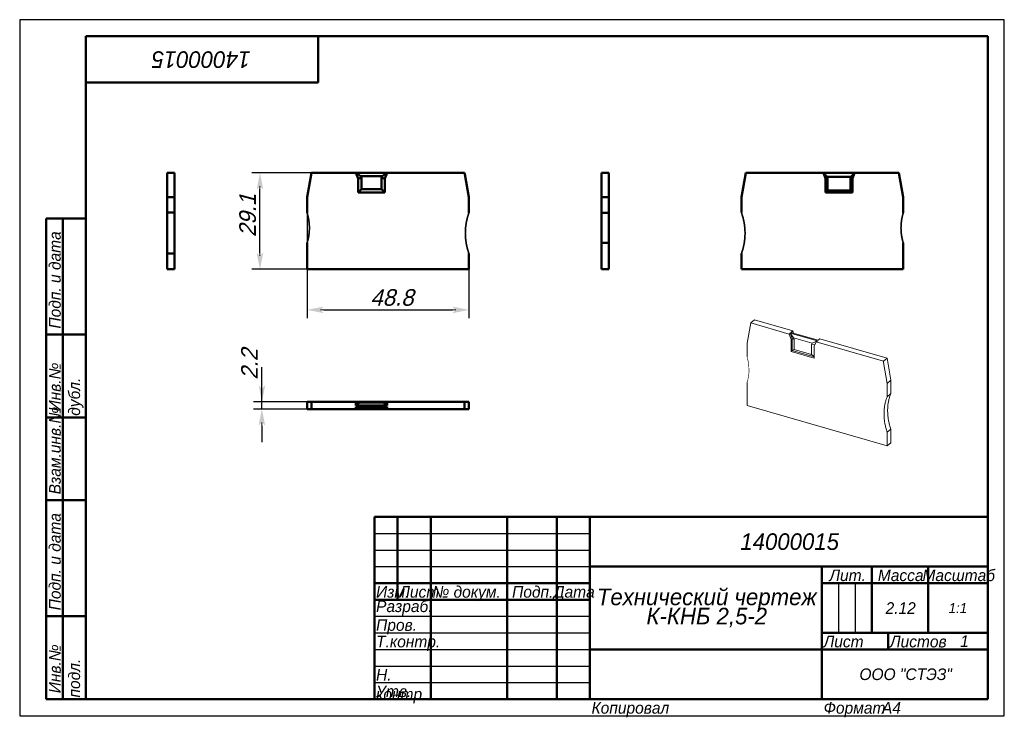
# Model space of a CAD drawing. Header units: millimetres. Extents: x 0 to 297, y 0 to 210.
import ezdxf

# ---------------------------------------------------------------- set-up
doc = ezdxf.new("R2010")
doc.units = ezdxf.units.MM
doc.styles.add('TextStyle_1', font='T-FLEX Type A.TTF', dxfattribs={"oblique": 15, "height": 5})
doc.dimstyles.new('DIM_ST_1', dxfattribs={"dimtxt": 5, "dimasz": 5, "dimexe": 2.5, "dimexo": 0, "dimtad": 1, "dimrnd": 0.01, "dimdsep": 46, "dimtxsty": 'TextStyle_1', "dimblk": 'Arrow_3_C7_Status', "dimcen": 0.09, "dimclrd": 7, "dimclre": 7, "dimclrt": 7, "dimazin": 0, "dimtfac": 1, "dimtdec": 0, "dimtmove": 0, "dimatfit": 0, "dimldrblk": 'NONE', "dimfxl": 1, "dimtvp": 1, "dimtolj": 1, "dimarcsym": 0})

# ---------------------------------------------------------------- blocks, each defined once
blk = doc.blocks.new('Arrow_3_C7_Status')
at = {"color": 7, "lineweight": 0, "flags": 128}
blk.add_lwpolyline([(-1, 0), (-0.8, 0)], dxfattribs=at)
at = {"color": 7}
blk.add_solid([(-1, -0.2), (0, 0), (-0.8, 0), (-1, 0.2)], dxfattribs=at)
blk = doc.blocks.new('*D5')
at = {"color": 7, "lineweight": -2}
for p, q in [((86.71, 151.7), (86.71, 119.95)), ((135.51, 134.71), (135.51, 119.95)), ((91.71, 122.45), (130.51, 122.45))]:
    blk.add_line(p, q, dxfattribs=at)
at = {"layer": 'Defpoints', "color": 0}
for p in [(86.71, 151.7), (135.51, 134.71), (135.51, 122.45)]:
    blk.add_point(p, dxfattribs=at)
at = {"color": 7, "lineweight": -2, "xscale": 5, "yscale": 5, "zscale": 5}
for p, rotation in [((86.71, 122.45), 180), ((135.51, 122.45), 360)]:
    blk.add_blockref('Arrow_3_C7_Status', p, dxfattribs=dict(at, rotation=rotation))
blk = doc.blocks.new('_None')
blk = doc.blocks.new('*D6')
at = {"color": 7, "lineweight": -2}
for p, q in [((88.01, 163.81), (69.98, 163.81)), ((72.48, 139.71), (72.48, 158.81)), ((86.71, 134.71), (69.98, 134.71))]:
    blk.add_line(p, q, dxfattribs=at)
at = {"layer": 'Defpoints', "color": 0}
for p in [(72.48, 163.81), (88.01, 163.81), (86.71, 134.71)]:
    blk.add_point(p, dxfattribs=at)
at = {"color": 7, "lineweight": -2, "xscale": 5, "yscale": 5, "zscale": 5}
for p, rotation in [((72.48, 163.81), 90), ((72.48, 134.71), 270)]:
    blk.add_blockref('Arrow_3_C7_Status', p, dxfattribs=dict(at, rotation=rotation))
blk = doc.blocks.new('*D7')
at = {"color": 7, "lineweight": -2}
for p, q in [((73.06, 94.71), (73.06, 105.13)), ((73.06, 99.71), (73.06, 104.71)), ((88.01, 94.71), (70.56, 94.71)), ((88.01, 92.51), (70.56, 92.51)), ((73.06, 92.51), (73.06, 94.71)), ((73.06, 87.51), (73.06, 82.51))]:
    blk.add_line(p, q, dxfattribs=at)
at = {"layer": 'Defpoints', "color": 0}
for p in [(73.06, 94.71), (88.01, 94.71), (88.01, 92.51)]:
    blk.add_point(p, dxfattribs=at)
at = {"color": 7, "lineweight": -2, "xscale": 5, "yscale": 5, "zscale": 5}
for p, rotation in [((73.06, 94.71), 270), ((73.06, 92.51), 90)]:
    blk.add_blockref('Arrow_3_C7_Status', p, dxfattribs=dict(at, rotation=rotation))
blk = doc.blocks.new('_FR1Страница_1')
at = {"color": 7, "lineweight": 25, "flags": 128}
for points in [[(0, 210), (0, 0)], [(297, 210), (0, 210)], [(297, 0), (297, 210)], [(107, 55), (172, 55)], [(107, 50), (172, 50)], [(107, 45), (172, 45)], [(247, 40), (247, 25)], [(252, 40), (252, 25)], [(107, 30), (172, 30)], [(107, 25), (172, 25)], [(107, 20), (172, 20)], [(242, 20), (292, 20)], [(107, 15), (172, 15)], [(107, 10), (172, 10)], [(0, 0), (297, 0)]]:
    blk.add_lwpolyline(points, dxfattribs=at)
at = {"color": 7, "lineweight": 50, "flags": 128}
for points in [[(20, 5), (20, 205)], [(20, 205), (292, 205)], [(90, 191), (90, 205)], [(292, 205), (292, 5)], [(20, 191), (90, 191)], [(8, 5), (8, 150)], [(8, 150), (20, 150)], [(13, 150), (13, 5)], [(8, 115), (20, 115)], [(8, 90), (20, 90)], [(20, 65), (8, 65)], [(107, 5), (107, 60)], [(107, 60), (292, 60)], [(114, 60), (114, 35)], [(124, 60), (124, 5)], [(147, 60), (147, 5)], [(162, 60), (162, 5)], [(172, 60), (172, 5)], [(172, 45), (292, 45)], [(242, 45), (242, 5)], [(257, 45), (257, 25)], [(274, 45), (274, 25)], [(107, 40), (172, 40)], [(242, 40), (292, 40)], [(107, 35), (172, 35)], [(8, 30), (20, 30)], [(242, 25), (292, 25)], [(262, 25), (262, 20)], [(172, 20), (292, 20)], [(20, 5), (8, 5)], [(292, 5), (20, 5)]]:
    blk.add_lwpolyline(points, dxfattribs=at)
at = {"color": 7}
for s, insert, char_height, width, attachment_point, rotation in [('\\pl0.5;{\\fT-FLEX Type A|b0|i1;\\l14000015 \\P}', (55, 198), 5, 72.5, 5, 180), ('\\pl0.5;{\\fT-FLEX Type A|b0|i1;\\l Подп. и дата\\P}', (8.875, 115), 3.5, 36.75, 1, 90), ('\\pl0.5;{\\fT-FLEX Type A|b0|i1;\\l\\P}', (16.5, 132.5), 3.5, 36.75, 5, 90), ('\\pl0.5;{\\fT-FLEX Type A|b0|i1;\\l Инв.№ дубл.\\P}', (8.875, 90), 3.5, 26.75, 1, 90), ('\\pl0.5;{\\fT-FLEX Type A|b0|i1;\\l\\P}', (16.5, 102.5), 3.5, 26.75, 5, 90), ('\\pl0.5;{\\fT-FLEX Type A|b0|i1;\\l Взам.инв.№\\P}', (8.875, 65), 3.5, 26.75, 1, 90), ('\\pl0.5;{\\fT-FLEX Type A|b0|i1;\\l\\P}', (16.5, 77.5), 3.5, 26.75, 5, 90), ('\\pl0.5;{\\fT-FLEX Type A|b0|i1;\\l Подп. и дата\\P}', (8.875, 30), 3.5, 36.75, 1, 90), ('\\pl0.5;{\\fT-FLEX Type A|b0|i1;\\l\\P}', (16.5, 47.5), 3.5, 36.75, 5, 90), ('\\pl0.5;{\\fT-FLEX Type A|b0|i1;\\l Инв.№ подл.\\P}', (8.875, 5), 3.5, 26.75, 1, 90), ('\\pl0.5;{\\fT-FLEX Type A|b0|i1;\\l\\H0.857143x;\\P}', (16.5, 17.5), 3.5, 26.75, 5, 90)]:
    blk.add_mtext(s, dxfattribs=dict(at, insert=insert, char_height=char_height, width=width, attachment_point=attachment_point, rotation=rotation))
for s, insert, char_height, width, attachment_point in [('{\\fT-FLEX Type A|b0|i1;\\l\\P}', (110.5, 59.125), 3.5, 8.75, 2), ('{\\fT-FLEX Type A|b0|i1;\\l\\P}', (114, 59.125), 3.5, 11.75, 1), ('{\\fT-FLEX Type A|b0|i1;\\l \\P}', (124, 59.125), 3.5, 24.75, 1), ('{\\fT-FLEX Type A|b0|i1;\\l\\P}', (162, 59.125), 3.5, 11.75, 1), ('{\\fT-FLEX Type A|b0|i1;\\l\\fT-FLEX Type A|b0|i0;\\P}', (110.5, 54.125), 3.5, 8.75, 2), ('{\\fT-FLEX Type A|b0|i1;\\l\\P}', (114, 54.125), 3.5, 11.75, 1), ('{\\fT-FLEX Type A|b0|i1;\\l \\P}', (124, 54.125), 3.5, 24.75, 1), ('{\\fT-FLEX Type A|b0|i1;\\l\\P}', (162, 54.125), 3.5, 11.75, 1), ('\\pl0.5;{\\fT-FLEX Type A|b0|i1;\\l14000015 \\P}', (232, 52.5), 5, 122.5, 5), ('{\\fT-FLEX Type A|b0|i1;\\l\\P}', (110.5, 49.125), 3.5, 8.75, 2), ('{\\fT-FLEX Type A|b0|i1;\\l\\P}', (114, 49.125), 3.5, 11.75, 1), ('{\\fT-FLEX Type A|b0|i1;\\l \\P}', (124, 49.125), 3.5, 24.75, 1), ('{\\fT-FLEX Type A|b0|i1;\\l\\P}', (162, 49.125), 3.5, 11.75, 1), ('{\\fT-FLEX Type A|b0|i1;\\l \\P}', (110.5, 44.125), 3.5, 8.75, 2), ('{\\fT-FLEX Type A|b0|i1;\\l\\P}', (114, 44.125), 3.5, 11.75, 1), ('{\\fT-FLEX Type A|b0|i1;\\l \\P}', (124, 44.125), 3.5, 24.75, 1), ('{\\fT-FLEX Type A|b0|i1;\\l\\P}', (162, 44.125), 3.5, 11.75, 1), ('\\pl0.5;{\\fT-FLEX Type A|b0|i1;\\lЛит.\\P}', (249.5, 44.125), 3.5, 16.75, 2), ('\\pl0.5;{\\fT-FLEX Type A|b0|i1;\\lМасса\\P}', (265.5, 44.125), 3.5, 18.75, 2), ('\\pl0.5;{\\fT-FLEX Type A|b0|i1;\\lМасштаб\\P}', (283, 44.125), 3.5, 19.75, 2), ('\\pl0.5;{\\fT-FLEX Type A|b0|i1;\\lИзм.\\H0.857143x;\\P}', (107, 39.125), 3.5, 8.75, 1), ('\\pl0.5;{\\fT-FLEX Type A|b0|i1;\\lЛист\\fT-FLEX Type A|b0|i0;\\H0.857143x;\\P}', (114, 39.125), 3.5, 11.75, 1), ('\\pl0.5;{\\fT-FLEX Type A|b0|i1;\\l№ докум.\\P}', (124, 39.125), 3.5, 24.75, 1), ('\\pl0.5;{\\fT-FLEX Type A|b0|i1;\\lПодп.\\P}', (154.5, 39.125), 3.5, 16.75, 2), ('\\pl0.5;{\\fT-FLEX Type A|b0|i1;\\lДата\\fT-FLEX Type A|b0|i0;\\H0.857143x;\\P}', (167, 39.125), 3.5, 11.75, 2), ('\\pl0.5;{\\fT-FLEX Type A|b0|i1;\\lРазраб.\\P}', (107, 32.5), 3.5, 18.75, 4), ('\\pl0.5;{\\fT-FLEX Type A|b0|i1;\\l\\P}', (124, 34.125), 3.5, 24.75, 1), ('\\pl0.5;{\\fT-FLEX Type A|b0|i1;\\l\\H0.857143x;\\P}', (162, 34.125), 3.5, 11.75, 1), ('\\pl0.5;{\\fT-FLEX Type A|b0|i1;\\l2.12\\P}', (265.5, 32.5), 3.5, 18.75, 5), ('{\\fT-FLEX Type A|b0|i1;\\l1:1\\P}', (283, 32.5), 3, 19.5, 5), ('\\pl0.5;{\\fT-FLEX Type A|b0|i1;\\l\\P}', (244.5, 32.5), 3.5, 6.75, 5), ('\\pl0.5;{\\fT-FLEX Type A|b0|i1;\\l\\P}', (249.5, 32.5), 3.5, 6.75, 5), ('\\pl0.5;{\\fT-FLEX Type A|b0|i1;\\l\\P}', (254.5, 32.5), 3.5, 6.75, 5), ('\\pl0.5;{\\fT-FLEX Type A|b0|i1;\\l\\H0.857143x;\\P}', (283, 32.5), 3.5, 19.75, 5), ('\\pl0.5;{\\fT-FLEX Type A|b0|i1;\\lПров.\\P}', (107, 29.125), 3.5, 18.75, 1), ('\\pl0.5;{\\fT-FLEX Type A|b0|i1;\\l\\P}', (124, 29.125), 3.5, 24.75, 1), ('\\pl0.5;{\\fT-FLEX Type A|b0|i1;\\l\\P}', (162, 29.125), 3.5, 11.75, 1), ('\\pl0.5;{\\fT-FLEX Type A|b0|i1;\\lТ.контр.\\P}', (107, 24.125), 3.5, 18.75, 1), ('\\pl0.5;{\\fT-FLEX Type A|b0|i1;\\l\\P}', (124, 24.125), 3.5, 24.75, 1), ('\\pl0.5;{\\fT-FLEX Type A|b0|i1;\\l\\H0.857143x;\\P}', (162, 24.125), 3.5, 11.75, 1), ('\\pl0.5;{\\fT-FLEX Type A|b0|i1;\\lЛист\\P}', (242, 24.125), 3.5, 11.75, 1), ('\\pl0.5;{\\fT-FLEX Type A|b0|i1;\\l\\H0.857143x;\\P}', (257, 24.125), 3.5, 11.75, 2), ('\\pl0.5;{\\fT-FLEX Type A|b0|i1;\\lЛистов\\P}', (262, 24.125), 3.5, 17.75, 1), ('{\\fT-FLEX Type A|b0|i1;\\l1\\P}', (285, 22.5), 3.5, 15.75, 5), ('\\pl0.5;{\\fT-FLEX Type A|b0|i1;\\l\\H0.857143x;\\P}', (285, 24.125), 3.5, 15.75, 2), ('{\\fT-FLEX Type A|b0|i1;\\l\\P}', (257, 22.5), 3.5, 11.75, 5), ('\\pl0.5;{\\fT-FLEX Type A|b0|i1;\\l\\P}', (107, 19.125), 3.5, 18.75, 1), ('\\pl0.5;{\\fT-FLEX Type A|b0|i1;\\l\\P}', (124, 19.125), 3.5, 24.75, 1), ('\\pl0.5;{\\fT-FLEX Type A|b0|i1;\\l\\P}', (162, 19.125), 3.5, 11.75, 1), ('{\\fT-FLEX Type A|b0|i1;\\l}', (207, 20), 3, 71.5, 5), ('\\pl0.5;{\\fT-FLEX Type A|b0|i1;\\lН. контр.\\P}', (107, 14.125), 3.5, 18.75, 1), ('\\pl0.5;{\\fT-FLEX Type A|b0|i1;\\l\\P}', (124, 14.125), 3.5, 24.75, 1), ('\\pl0.5;{\\fT-FLEX Type A|b0|i1;\\l\\H0.857143x;\\P}', (162, 14.125), 3.5, 11.75, 1), ('\\pl0.6;{\\fT-FLEX Type A|b0|i1;\\l \\P}', (207, 12.5), 3.5, 71.75, 5), ('\\pl0.5;{\\fT-FLEX Type A|b0|i1;\\lООО "СТЭЗ"\\P}', (267, 12.5), 3.5, 51.75, 5), ('\\pl0.5;{\\fT-FLEX Type A|b0|i1;\\lУтв.\\P}', (107, 9.125), 3.5, 18.75, 1), ('\\pl0.5;{\\fT-FLEX Type A|b0|i1;\\l\\P}', (124, 9.125), 3.5, 24.75, 1), ('\\pl0.5;{\\fT-FLEX Type A|b0|i1;\\l\\H0.857143x;\\P}', (162, 9.125), 3.5, 11.75, 1), ('\\pl0.5;{\\fT-FLEX Type A|b0|i1;\\lКопировал\\P}', (172, 4.125), 3.5, 23.566, 1), ('\\pl0.5;{\\fT-FLEX Type A|b0|i1;\\l\\P}', (193.816, 4.125), 3.5, 40.967, 1), ('\\pl0.5;{\\fT-FLEX Type A|b0|i1;\\lФормат\\P}', (242, 4.125), 3.5, 18.675, 1), ('\\pl0.5;{\\fT-FLEX Type A|b0|i1;\\l\\P}', (258.925, 4.125), 3.5, 9.825, 1), ('{\\fT-FLEX Type A|b0|i1;\\lA4\\P}', (262.962, 4.125), 3.5, 9.825, 2)]:
    blk.add_mtext(s, dxfattribs=dict(at, insert=insert, char_height=char_height, width=width, attachment_point=attachment_point))
at = {"color": 7, "insert": (207, 32.5), "char_height": 5, "width": 72.5, "attachment_point": 5, "line_spacing_factor": 0.692771}
blk.add_mtext('\\pl0.5;{\\fT-FLEX Type A|b0|i1;\\lТехнический чертеж\\PК-КНБ 2,5-2\\P}', dxfattribs=at)
blk = doc.blocks.new('Страница_1')
at = {"color": 7, "lineweight": 50, "flags": 128}
for points in [[(46.713, 163.805), (44.513, 163.805)], [(44.513, 163.392), (44.513, 163.805)], [(44.513, 163.392), (44.513, 156.433)], [(46.713, 163.805), (46.713, 156.433)], [(86.713, 156.433), (88.013, 163.805)], [(88.013, 163.805), (101.366, 163.805)], [(102.865, 162.805), (101.366, 163.805)], [(101.366, 163.805), (102.063, 162.129)], [(101.366, 163.805), (110.81, 163.805)], [(109.312, 162.805), (110.81, 163.805)], [(110.113, 162.129), (110.81, 163.805)], [(110.81, 163.805), (134.213, 163.805)], [(134.286, 163.392), (134.213, 163.805)], [(134.286, 163.392), (135.513, 156.433)], [(175.513, 156.433), (175.513, 163.805)], [(177.713, 163.805), (175.513, 163.805)], [(177.713, 156.433), (177.713, 163.805)], [(219.013, 163.805), (217.713, 156.433)], [(242.416, 163.805), (219.013, 163.805)], [(242.416, 163.805), (243.113, 162.129)], [(242.416, 163.805), (243.565, 162.605)], [(242.416, 163.805), (251.86, 163.805)], [(251.86, 163.805), (250.712, 162.605)], [(251.163, 162.129), (251.86, 163.805)], [(265.213, 163.805), (251.86, 163.805)], [(266.513, 156.433), (265.213, 163.805)], [(102.063, 162.129), (103.063, 162.328)], [(102.063, 162.129), (102.063, 157.905)], [(102.865, 162.805), (109.312, 162.805)], [(102.865, 162.805), (103.063, 162.328)], [(103.063, 158.905), (103.063, 162.328)], [(109.312, 162.805), (109.113, 162.328)], [(110.113, 162.129), (109.113, 162.328)], [(109.113, 158.905), (109.113, 162.328)], [(110.113, 157.905), (110.113, 162.129)], [(243.113, 162.129), (243.713, 162.249)], [(243.113, 162.129), (243.113, 157.905)], [(243.565, 162.605), (243.713, 162.249)], [(243.565, 162.605), (250.712, 162.605)], [(243.713, 158.505), (243.713, 162.249)], [(250.712, 162.605), (250.563, 162.249)], [(250.563, 158.505), (250.563, 162.249)], [(251.163, 162.129), (250.563, 162.249)], [(251.163, 157.905), (251.163, 162.129)], [(102.063, 157.905), (103.063, 158.905)], [(102.063, 157.905), (110.113, 157.905)], [(103.063, 158.905), (109.113, 158.905)], [(110.113, 157.905), (109.113, 158.905)], [(243.113, 157.905), (243.713, 158.505)], [(243.113, 157.905), (251.163, 157.905)], [(243.713, 158.505), (250.563, 158.505)], [(251.163, 157.905), (250.563, 158.505)], [(46.713, 156.433), (44.513, 156.433)], [(44.513, 156.433), (44.513, 151.786)], [(46.713, 156.433), (46.713, 151.786)], [(86.713, 151.698), (86.713, 156.433)], [(135.513, 156.433), (135.513, 151.786)], [(175.513, 156.433), (177.713, 156.433)], [(175.513, 151.698), (175.513, 156.433)], [(177.713, 151.698), (177.713, 156.433)], [(217.713, 156.433), (217.713, 151.786)], [(266.513, 151.698), (266.513, 156.433)], [(44.513, 151.786), (46.713, 151.786)], [(44.513, 151.705), (44.513, 151.786)], [(44.513, 151.705), (44.513, 139.507)], [(46.713, 151.786), (46.713, 139.426)], [(135.484, 151.705), (135.513, 151.786)], [(177.713, 151.698), (175.513, 151.698)], [(175.513, 147.18), (175.513, 151.698)], [(177.713, 147.18), (177.713, 151.698)], [(44.513, 147.004), (44.513, 147.005)], [(175.513, 142.662), (175.513, 147.18)], [(177.713, 148.295), (177.713, 148.478)], [(177.713, 147.892), (177.713, 147.948)], [(177.713, 142.662), (177.713, 147.18)], [(86.713, 134.705), (86.713, 142.662)], [(175.513, 142.662), (177.713, 142.662)], [(175.513, 134.705), (175.513, 142.662)], [(177.713, 134.705), (177.713, 142.662)], [(266.513, 134.705), (266.513, 142.662)], [(44.513, 139.507), (44.513, 139.426)], [(46.713, 139.426), (44.513, 139.426)], [(44.513, 139.426), (44.513, 134.705)], [(46.713, 139.426), (46.713, 134.705)], [(135.484, 139.507), (135.513, 139.426)], [(135.513, 139.426), (135.513, 134.705)], [(217.713, 139.426), (217.713, 134.705)], [(46.713, 134.705), (44.513, 134.705)], [(135.513, 134.705), (86.713, 134.705)], [(175.513, 134.705), (177.713, 134.705)], [(217.713, 134.705), (266.513, 134.705)], [(86.713, 94.705), (88.013, 94.705)], [(86.713, 94.705), (86.713, 92.505)], [(86.713, 92.505), (88.013, 92.505)], [(88.013, 92.505), (88.013, 94.705)], [(88.013, 94.705), (101.366, 94.705)], [(88.013, 92.505), (101.366, 92.505)], [(102.063, 94.705), (101.366, 94.705)], [(101.366, 93.605), (101.366, 94.705)], [(101.366, 93.605), (102.515, 94.505)], [(110.81, 93.605), (101.366, 93.605)], [(101.366, 93.205), (110.81, 93.205)], [(101.366, 92.505), (101.366, 93.205)], [(102.865, 92.605), (101.366, 93.205)], [(101.366, 92.505), (102.063, 92.505)], [(110.113, 94.705), (102.063, 94.705)], [(102.063, 94.705), (102.063, 94.152)], [(102.063, 92.505), (102.063, 92.926)], [(102.063, 92.505), (110.113, 92.505)], [(109.662, 94.505), (102.515, 94.505)], [(102.865, 92.605), (109.312, 92.605)], [(109.312, 92.605), (110.81, 93.205)], [(110.81, 93.605), (109.662, 94.505)], [(110.113, 94.705), (110.113, 94.152)], [(110.81, 94.705), (110.113, 94.705)], [(110.113, 92.505), (110.113, 92.926)], [(110.113, 92.505), (110.81, 92.505)], [(110.81, 94.705), (110.81, 93.605)], [(110.81, 94.705), (134.213, 94.705)], [(110.81, 93.205), (110.81, 92.505)], [(110.81, 92.505), (134.213, 92.505)], [(134.213, 94.705), (135.513, 94.705)], [(134.213, 94.705), (134.213, 92.505)], [(134.286, 92.505), (134.213, 92.505)], [(134.286, 92.505), (135.513, 92.505)], [(135.513, 94.705), (135.513, 92.505)]]:
    blk.add_lwpolyline(points, dxfattribs=at)
at = {"color": 7, "linetype": 'Continuous', "lineweight": 50, "const_width": 0.5}
for points in [[(87.394, 147.18, 0.0749612), (86.713, 151.698, 0.0749612)], [(135.484, 151.705, 0.1740082), (135.484, 139.507, 0.1740082)], [(217.713, 139.426, 0.1764751), (217.713, 151.786, 0.1764751)], [(266.513, 151.698, 0.0749612), (265.832, 147.18, 0.0749612)], [(86.713, 142.662, 0.0749612), (87.394, 147.18, 0.0749612)], [(265.832, 147.18, 0.0749612), (266.513, 142.662, 0.0749612)]]:
    blk.add_lwpolyline(points, format="xyb", dxfattribs=at)
at = {"color": 7, "lineweight": 18, "flags": 128}
for points in [[(220.519, 118.507), (221.619, 119.46)], [(221.619, 119.46), (233.183, 116.122)], [(219.394, 112.448), (220.519, 118.507)], [(220.519, 118.507), (232.083, 115.169)], [(232.633, 115.646), (233.183, 116.122)], [(233.447, 115.411), (233.183, 116.122)], [(232.083, 115.169), (232.433, 115.472)], [(232.083, 115.169), (232.687, 113.543)], [(232.433, 115.472), (233.037, 113.846)], [(232.433, 115.472), (240.612, 113.111)], [(233.431, 113.972), (232.433, 115.472)], [(240.812, 113.285), (232.633, 115.646)], [(232.687, 113.543), (233.037, 113.846)], [(232.687, 113.543), (232.687, 109.885)], [(233.037, 113.846), (233.037, 110.189)], [(233.037, 113.846), (233.603, 113.509)], [(233.431, 113.972), (239.014, 112.36)], [(233.431, 113.972), (233.603, 113.509)], [(233.603, 110.545), (233.603, 113.509)], [(239.014, 112.36), (240.612, 113.111)], [(240.612, 113.111), (240.262, 112.808)], [(241.362, 113.761), (240.812, 113.285)], [(241.362, 113.761), (261.63, 107.91)], [(219.394, 108.347), (219.394, 112.448)], [(232.687, 109.885), (233.037, 110.189)], [(233.037, 110.189), (233.603, 110.545)], [(233.037, 110.189), (239.659, 108.277)], [(233.603, 110.545), (238.843, 109.032)], [(239.014, 112.36), (238.843, 111.997)], [(239.815, 111.861), (238.843, 111.997)], [(238.843, 109.032), (238.843, 111.997)], [(239.659, 111.53), (240.262, 112.808)], [(239.659, 107.873), (239.659, 111.53)], [(240.262, 112.808), (260.53, 106.957)], [(232.687, 109.885), (239.659, 107.873)], [(239.659, 108.433), (238.843, 109.032)], [(261.63, 107.91), (260.53, 106.957)], [(260.593, 106.581), (260.53, 106.957)], [(261.63, 107.91), (262.756, 101.2)], [(260.593, 106.581), (261.656, 100.248)], [(262.756, 101.2), (261.656, 100.248)], [(262.756, 101.2), (262.756, 97.176)], [(219.394, 93.631), (219.394, 100.522)], [(261.656, 100.248), (261.656, 96.223)], [(261.63, 96.16), (261.537, 95.921), (261.45, 95.679), (261.366, 95.434), (261.288, 95.186), (261.215, 94.935), (261.146, 94.682), (261.086, 94.441), (261.031, 94.197), (260.98, 93.951), (260.933, 93.703), (260.891, 93.453), (260.849, 93.172), (260.812, 92.889), (260.781, 92.603), (260.756, 92.315), (260.736, 92.025), (260.722, 91.733), (260.714, 91.439), (260.711, 91.144), (260.714, 90.861), (260.721, 90.578), (260.734, 90.293), (260.752, 90.007), (260.775, 89.719), (260.802, 89.431), (260.833, 89.159), (260.869, 88.885), (260.908, 88.611), (260.953, 88.337), (261.001, 88.062), (261.061, 87.754), (261.126, 87.446), (261.197, 87.138), (261.272, 86.83), (261.354, 86.521), (261.441, 86.213), (261.533, 85.905), (261.63, 85.597)], [(261.63, 96.16), (261.656, 96.223)], [(261.656, 96.223), (262.756, 97.176)], [(262.756, 97.176), (262.66, 96.934), (262.57, 96.689), (262.485, 96.442), (262.404, 96.191), (262.329, 95.937), (262.259, 95.681), (262.197, 95.437), (262.14, 95.19), (262.087, 94.941), (262.039, 94.69), (261.996, 94.437), (261.952, 94.152), (261.915, 93.865), (261.883, 93.575), (261.857, 93.284), (261.837, 92.99), (261.823, 92.694), (261.814, 92.396), (261.811, 92.096), (261.814, 91.81), (261.822, 91.522), (261.835, 91.234), (261.853, 90.943), (261.876, 90.652), (261.905, 90.36), (261.937, 90.083), (261.973, 89.806), (262.014, 89.528), (262.059, 89.25), (262.109, 88.971), (262.171, 88.659), (262.238, 88.347), (262.31, 88.034), (262.388, 87.722), (262.472, 87.409), (262.561, 87.096), (262.656, 86.784), (262.756, 86.472)], [(261.656, 81.431), (219.394, 93.631)], [(262.756, 86.472), (261.656, 85.519)], [(262.756, 86.472), (262.756, 82.384)], [(261.63, 85.597), (261.656, 85.519)], [(261.656, 85.519), (261.656, 81.431)], [(262.756, 82.384), (261.656, 81.431)]]:
    blk.add_lwpolyline(points, dxfattribs=at)
at = {"color": 7, "linetype": 'Continuous', "lineweight": 18, "const_width": 0.18}
for points in [[(219.984, 104.264, 0.0689551), (219.394, 108.347, 0.0689551)], [(219.394, 100.522, 0.081762), (219.984, 104.264, 0.081762)]]:
    blk.add_lwpolyline(points, format="xyb", dxfattribs=at)
blk.add_blockref('_FR1Страница_1', (0, 0))
at = {"color": 7, "style": 'TextStyle_1', "oblique": 15}
for s, p in [('29.1', (71.233, 144.433)), ('2.2', (71.813, 101.375))]:
    blk.add_text(s, height=5, rotation=90, dxfattribs=at).set_placement(p)
blk.add_text('48.8', height=5, dxfattribs=at).set_placement((105.756, 123.7))
for base, p1, p2, picture, middle in [((72.483, 163.805), (86.713, 134.705), (88.013, 163.805), '*D6', (72.483, 149.255)), ((73.063, 94.705), (88.013, 92.505), (88.013, 94.705), '*D7', (73.063, 105.125))]:
    dim = blk.add_linear_dim(base=base, p1=p1, p2=p2, angle=90, text=' ', dimstyle='DIM_ST_1')
    dim.commit()
    dim.dimension.update_dxf_attribs({"geometry": picture, "text_midpoint": middle, "dimtype": 160})
dim = blk.add_linear_dim(base=(135.513, 122.45), p1=(86.713, 151.698), p2=(135.513, 134.705), text=' ', dimstyle='DIM_ST_1')
dim.commit()
dim.dimension.update_dxf_attribs({"geometry": '*D5', "text_midpoint": (111.113, 122.45), "dimtype": 160})

msp = doc.modelspace()

# ---------------------------------------------------------------- block references
msp.add_blockref('Страница_1', (0, 0))

doc.saveas('drawing.dxf')
